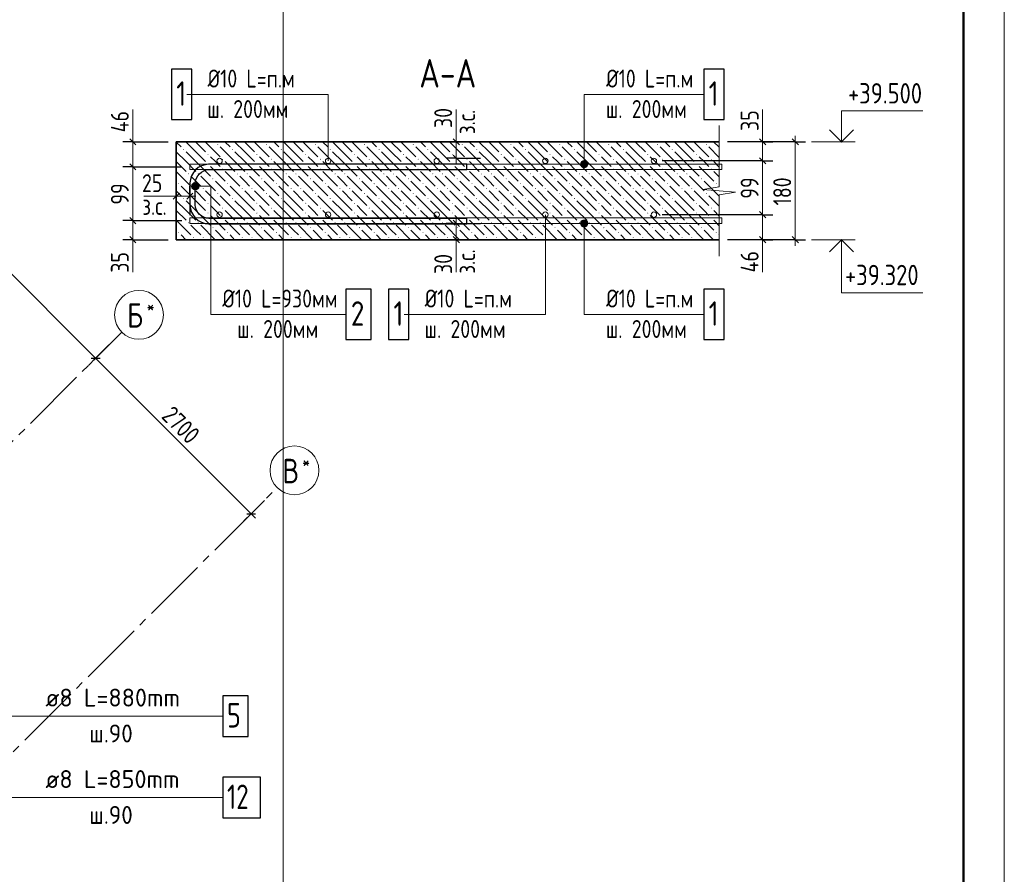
# Model space of a CAD drawing. Header units: millimetres. Extents: x 0 to 43617, y 0 to 59400.
# Tile 15 of 24: x 29911 to 42000, y 26274 to 36763. Entities that reach past the tile are written whole.
import ezdxf

# ---------------------------------------------------------------- set-up
doc = ezdxf.new("R2010")
doc.units = ezdxf.units.MM
doc.linetypes.add('______5', pattern=[1100, 800, -100, 100, -100])
for name, color, linetype, lineweight in [('Standard', 7, 'Continuous', 25), ('ЖБ Перекрытие верхний уровень', 7, 'Continuous', 35), ('Оси', 40, '______5', 18), ('Позиционная метка линия выноска', 7, 'Continuous', 13), ('Позиционная метка номер позиции', 7, 'Continuous', 13), ('Примечания', 7, 'Continuous', 25), ('Размерная выноска', 7, 'Continuous', 13)]:
    doc.layers.add(name, color=color, linetype=linetype, lineweight=lineweight)
doc.layers.add('Обрамление П-обр. равн.', color=7, linetype='Continuous', lineweight=25, true_color=0x5f1e0f)
doc.layers.add('Фоновоя арматура Х1', color=7, linetype='Continuous', lineweight=18, true_color=0x656565)
doc.styles.add('GOST 2.304-81', font='txt')
doc.styles.add('ISOCPEUR', font='txt')

msp = doc.modelspace()

# ---------------------------------------------------------------- hatches: boundary and pattern name
at = {"layer": 'ЖБ Перекрытие верхний уровень', "linetype": 'Continuous', "lineweight": 18, "transparency": 33554687}
for points in [[(32336, 35231), (32343, 35237), (32349, 35231), (32343, 35224)], [(32936, 35231), (32943, 35237), (32949, 35231), (32943, 35224)], [(33536, 35231), (33543, 35237), (33549, 35231), (33543, 35224)], [(34136, 35231), (34143, 35237), (34149, 35231), (34143, 35224)], [(34736, 35231), (34743, 35237), (34749, 35231), (34743, 35224)], [(35336, 35231), (35343, 35237), (35349, 35231), (35343, 35224)], [(35936, 35231), (35943, 35237), (35949, 35231), (35943, 35224)], [(36536, 35231), (36543, 35237), (36549, 35231), (36543, 35224)], [(37136, 35231), (37143, 35237), (37149, 35231), (37143, 35224)], [(37736, 35231), (37743, 35237), (37749, 35231), (37743, 35224)], [(38336, 35231), (38343, 35237), (38349, 35231), (38343, 35224)], [(31916, 35171), (31923, 35177), (31929, 35171), (31923, 35164)], [(32216, 35111), (32223, 35117), (32229, 35111), (32223, 35104)], [(32516, 35171), (32523, 35177), (32529, 35171), (32523, 35164)], [(32816, 35111), (32823, 35117), (32829, 35111), (32823, 35104)], [(33116, 35171), (33123, 35177), (33129, 35171), (33123, 35164)], [(33416, 35111), (33423, 35117), (33429, 35111), (33423, 35104)], [(33716, 35171), (33723, 35177), (33729, 35171), (33723, 35164)], [(34016, 35111), (34023, 35117), (34029, 35111), (34023, 35104)], [(34316, 35171), (34323, 35177), (34329, 35171), (34323, 35164)], [(34616, 35111), (34623, 35117), (34629, 35111), (34623, 35104)], [(34916, 35171), (34923, 35177), (34929, 35171), (34923, 35164)], [(35216, 35111), (35223, 35117), (35229, 35111), (35223, 35104)], [(35516, 35171), (35523, 35177), (35529, 35171), (35523, 35164)], [(35816, 35111), (35823, 35117), (35829, 35111), (35823, 35104)], [(36116, 35171), (36123, 35177), (36129, 35171), (36123, 35164)], [(36416, 35111), (36423, 35117), (36429, 35111), (36423, 35104)], [(36716, 35171), (36723, 35177), (36729, 35171), (36723, 35164)], [(37016, 35111), (37023, 35117), (37029, 35111), (37023, 35104)], [(37316, 35171), (37323, 35177), (37329, 35171), (37323, 35164)], [(37616, 35111), (37623, 35117), (37629, 35111), (37623, 35104)], [(37916, 35171), (37923, 35177), (37929, 35171), (37923, 35164)], [(38216, 35111), (38223, 35117), (38229, 35111), (38223, 35104)], [(32216, 34991), (32223, 34997), (32229, 34991), (32223, 34984)], [(32396, 35051), (32403, 35057), (32409, 35051), (32403, 35044)], [(32816, 34991), (32823, 34997), (32829, 34991), (32823, 34984)], [(32996, 35051), (33003, 35057), (33009, 35051), (33003, 35044)], [(33416, 34991), (33423, 34997), (33429, 34991), (33423, 34984)], [(33596, 35051), (33603, 35057), (33609, 35051), (33603, 35044)], [(34016, 34991), (34023, 34997), (34029, 34991), (34023, 34984)], [(34196, 35051), (34203, 35057), (34209, 35051), (34203, 35044)], [(34616, 34991), (34623, 34997), (34629, 34991), (34623, 34984)], [(34796, 35051), (34803, 35057), (34809, 35051), (34803, 35044)], [(35216, 34991), (35223, 34997), (35229, 34991), (35223, 34984)], [(35396, 35051), (35403, 35057), (35409, 35051), (35403, 35044)], [(35816, 34991), (35823, 34997), (35829, 34991), (35823, 34984)], [(35996, 35051), (36003, 35057), (36009, 35051), (36003, 35044)], [(36416, 34991), (36423, 34997), (36429, 34991), (36423, 34984)], [(36596, 35051), (36603, 35057), (36609, 35051), (36603, 35044)], [(37016, 34991), (37023, 34997), (37029, 34991), (37023, 34984)], [(37196, 35051), (37203, 35057), (37209, 35051), (37203, 35044)], [(37616, 34991), (37623, 34997), (37629, 34991), (37623, 34984)], [(37796, 35051), (37803, 35057), (37809, 35051), (37803, 35044)], [(38216, 34991), (38223, 34997), (38229, 34991), (38223, 34984)], [(38396, 35051), (38403, 35057), (38409, 35051), (38403, 35044)], [(31976, 34871), (31983, 34877), (31989, 34871), (31983, 34864)], [(32096, 34871), (32103, 34877), (32109, 34871), (32103, 34864)], [(32396, 34931), (32403, 34937), (32409, 34931), (32403, 34924)], [(32576, 34871), (32583, 34877), (32589, 34871), (32583, 34864)], [(32696, 34871), (32703, 34877), (32709, 34871), (32703, 34864)], [(32996, 34931), (33003, 34937), (33009, 34931), (33003, 34924)], [(33176, 34871), (33183, 34877), (33189, 34871), (33183, 34864)], [(33296, 34871), (33303, 34877), (33309, 34871), (33303, 34864)], [(33596, 34931), (33603, 34937), (33609, 34931), (33603, 34924)], [(33776, 34871), (33783, 34877), (33789, 34871), (33783, 34864)], [(33896, 34871), (33903, 34877), (33909, 34871), (33903, 34864)], [(34196, 34931), (34203, 34937), (34209, 34931), (34203, 34924)], [(34376, 34871), (34383, 34877), (34389, 34871), (34383, 34864)], [(34496, 34871), (34503, 34877), (34509, 34871), (34503, 34864)], [(34796, 34931), (34803, 34937), (34809, 34931), (34803, 34924)], [(34976, 34871), (34983, 34877), (34989, 34871), (34983, 34864)], [(35096, 34871), (35103, 34877), (35109, 34871), (35103, 34864)], [(35396, 34931), (35403, 34937), (35409, 34931), (35403, 34924)], [(35576, 34871), (35583, 34877), (35589, 34871), (35583, 34864)], [(35696, 34871), (35703, 34877), (35709, 34871), (35703, 34864)], [(35996, 34931), (36003, 34937), (36009, 34931), (36003, 34924)], [(36176, 34871), (36183, 34877), (36189, 34871), (36183, 34864)], [(36296, 34871), (36303, 34877), (36309, 34871), (36303, 34864)], [(36596, 34931), (36603, 34937), (36609, 34931), (36603, 34924)], [(36776, 34871), (36783, 34877), (36789, 34871), (36783, 34864)], [(36896, 34871), (36903, 34877), (36909, 34871), (36903, 34864)], [(37196, 34931), (37203, 34937), (37209, 34931), (37203, 34924)], [(37376, 34871), (37383, 34877), (37389, 34871), (37383, 34864)], [(37496, 34871), (37503, 34877), (37509, 34871), (37503, 34864)], [(37796, 34931), (37803, 34937), (37809, 34931), (37803, 34924)], [(37976, 34871), (37983, 34877), (37989, 34871), (37983, 34864)], [(38096, 34871), (38103, 34877), (38109, 34871), (38103, 34864)], [(38396, 34931), (38403, 34937), (38409, 34931), (38403, 34924)], [(31856, 34751), (31863, 34757), (31869, 34751), (31863, 34744)], [(32036, 34691), (32043, 34697), (32049, 34691), (32043, 34684)], [(32156, 34691), (32163, 34697), (32169, 34691), (32163, 34684)], [(32276, 34811), (32283, 34817), (32289, 34811), (32283, 34804)], [(32456, 34751), (32463, 34757), (32469, 34751), (32463, 34744)], [(32636, 34691), (32643, 34697), (32649, 34691), (32643, 34684)], [(32756, 34691), (32763, 34697), (32769, 34691), (32763, 34684)], [(32876, 34811), (32883, 34817), (32889, 34811), (32883, 34804)], [(33056, 34751), (33063, 34757), (33069, 34751), (33063, 34744)], [(33236, 34691), (33243, 34697), (33249, 34691), (33243, 34684)], [(33356, 34691), (33363, 34697), (33369, 34691), (33363, 34684)], [(33476, 34811), (33483, 34817), (33489, 34811), (33483, 34804)], [(33656, 34751), (33663, 34757), (33669, 34751), (33663, 34744)], [(33836, 34691), (33843, 34697), (33849, 34691), (33843, 34684)], [(33956, 34691), (33963, 34697), (33969, 34691), (33963, 34684)], [(34076, 34811), (34083, 34817), (34089, 34811), (34083, 34804)], [(34256, 34751), (34263, 34757), (34269, 34751), (34263, 34744)], [(34436, 34691), (34443, 34697), (34449, 34691), (34443, 34684)], [(34556, 34691), (34563, 34697), (34569, 34691), (34563, 34684)], [(34676, 34811), (34683, 34817), (34689, 34811), (34683, 34804)], [(34856, 34751), (34863, 34757), (34869, 34751), (34863, 34744)], [(35036, 34691), (35043, 34697), (35049, 34691), (35043, 34684)], [(35156, 34691), (35163, 34697), (35169, 34691), (35163, 34684)], [(35276, 34811), (35283, 34817), (35289, 34811), (35283, 34804)], [(35456, 34751), (35463, 34757), (35469, 34751), (35463, 34744)], [(35636, 34691), (35643, 34697), (35649, 34691), (35643, 34684)], [(35756, 34691), (35763, 34697), (35769, 34691), (35763, 34684)], [(35876, 34811), (35883, 34817), (35889, 34811), (35883, 34804)], [(36056, 34751), (36063, 34757), (36069, 34751), (36063, 34744)], [(36236, 34691), (36243, 34697), (36249, 34691), (36243, 34684)], [(36356, 34691), (36363, 34697), (36369, 34691), (36363, 34684)], [(36476, 34811), (36483, 34817), (36489, 34811), (36483, 34804)], [(36656, 34751), (36663, 34757), (36669, 34751), (36663, 34744)], [(36836, 34691), (36843, 34697), (36849, 34691), (36843, 34684)], [(36956, 34691), (36963, 34697), (36969, 34691), (36963, 34684)], [(37076, 34811), (37083, 34817), (37089, 34811), (37083, 34804)], [(37256, 34751), (37263, 34757), (37269, 34751), (37263, 34744)], [(37436, 34691), (37443, 34697), (37449, 34691), (37443, 34684)], [(37556, 34691), (37563, 34697), (37569, 34691), (37563, 34684)], [(37676, 34811), (37683, 34817), (37689, 34811), (37683, 34804)], [(37856, 34751), (37863, 34757), (37869, 34751), (37863, 34744)], [(38036, 34691), (38043, 34697), (38049, 34691), (38043, 34684)], [(38156, 34691), (38163, 34697), (38169, 34691), (38163, 34684)], [(38276, 34811), (38283, 34817), (38289, 34811), (38283, 34804)], [(38456, 34751), (38463, 34757), (38469, 34751), (38463, 34744)], [(31916, 34571), (31923, 34577), (31929, 34571), (31923, 34564)], [(32336, 34631), (32343, 34637), (32349, 34631), (32343, 34624)], [(32516, 34571), (32523, 34577), (32529, 34571), (32523, 34564)], [(32936, 34631), (32943, 34637), (32949, 34631), (32943, 34624)], [(33116, 34571), (33123, 34577), (33129, 34571), (33123, 34564)], [(33536, 34631), (33543, 34637), (33549, 34631), (33543, 34624)], [(33716, 34571), (33723, 34577), (33729, 34571), (33723, 34564)], [(34136, 34631), (34143, 34637), (34149, 34631), (34143, 34624)], [(34316, 34571), (34323, 34577), (34329, 34571), (34323, 34564)], [(34736, 34631), (34743, 34637), (34749, 34631), (34743, 34624)], [(34916, 34571), (34923, 34577), (34929, 34571), (34923, 34564)], [(35336, 34631), (35343, 34637), (35349, 34631), (35343, 34624)], [(35516, 34571), (35523, 34577), (35529, 34571), (35523, 34564)], [(35936, 34631), (35943, 34637), (35949, 34631), (35943, 34624)], [(36116, 34571), (36123, 34577), (36129, 34571), (36123, 34564)], [(36536, 34631), (36543, 34637), (36549, 34631), (36543, 34624)], [(36716, 34571), (36723, 34577), (36729, 34571), (36723, 34564)], [(37136, 34631), (37143, 34637), (37149, 34631), (37143, 34624)], [(37316, 34571), (37323, 34577), (37329, 34571), (37323, 34564)], [(37736, 34631), (37743, 34637), (37749, 34631), (37743, 34624)], [(37916, 34571), (37923, 34577), (37929, 34571), (37923, 34564)], [(38336, 34631), (38343, 34637), (38349, 34631), (38343, 34624)], [(32216, 34511), (32223, 34517), (32229, 34511), (32223, 34504)], [(32396, 34451), (32403, 34457), (32409, 34451), (32403, 34444)], [(32816, 34511), (32823, 34517), (32829, 34511), (32823, 34504)], [(32996, 34451), (33003, 34457), (33009, 34451), (33003, 34444)], [(33416, 34511), (33423, 34517), (33429, 34511), (33423, 34504)], [(33596, 34451), (33603, 34457), (33609, 34451), (33603, 34444)], [(34016, 34511), (34023, 34517), (34029, 34511), (34023, 34504)], [(34196, 34451), (34203, 34457), (34209, 34451), (34203, 34444)], [(34616, 34511), (34623, 34517), (34629, 34511), (34623, 34504)], [(34796, 34451), (34803, 34457), (34809, 34451), (34803, 34444)], [(35216, 34511), (35223, 34517), (35229, 34511), (35223, 34504)], [(35396, 34451), (35403, 34457), (35409, 34451), (35403, 34444)], [(35816, 34511), (35823, 34517), (35829, 34511), (35823, 34504)], [(35996, 34451), (36003, 34457), (36009, 34451), (36003, 34444)], [(36416, 34511), (36423, 34517), (36429, 34511), (36423, 34504)], [(36596, 34451), (36603, 34457), (36609, 34451), (36603, 34444)], [(37016, 34511), (37023, 34517), (37029, 34511), (37023, 34504)], [(37196, 34451), (37203, 34457), (37209, 34451), (37203, 34444)], [(37616, 34511), (37623, 34517), (37629, 34511), (37623, 34504)], [(37796, 34451), (37803, 34457), (37809, 34451), (37803, 34444)], [(38216, 34511), (38223, 34517), (38229, 34511), (38223, 34504)], [(38396, 34451), (38403, 34457), (38409, 34451), (38403, 34444)], [(32216, 34391), (32223, 34397), (32229, 34391), (32223, 34384)], [(32396, 34331), (32403, 34337), (32409, 34331), (32403, 34324)], [(32816, 34391), (32823, 34397), (32829, 34391), (32823, 34384)], [(32996, 34331), (33003, 34337), (33009, 34331), (33003, 34324)], [(33416, 34391), (33423, 34397), (33429, 34391), (33423, 34384)], [(33596, 34331), (33603, 34337), (33609, 34331), (33603, 34324)], [(34016, 34391), (34023, 34397), (34029, 34391), (34023, 34384)], [(34196, 34331), (34203, 34337), (34209, 34331), (34203, 34324)], [(34616, 34391), (34623, 34397), (34629, 34391), (34623, 34384)], [(34796, 34331), (34803, 34337), (34809, 34331), (34803, 34324)], [(35216, 34391), (35223, 34397), (35229, 34391), (35223, 34384)], [(35396, 34331), (35403, 34337), (35409, 34331), (35403, 34324)], [(35816, 34391), (35823, 34397), (35829, 34391), (35823, 34384)], [(35996, 34331), (36003, 34337), (36009, 34331), (36003, 34324)], [(36416, 34391), (36423, 34397), (36429, 34391), (36423, 34384)], [(36596, 34331), (36603, 34337), (36609, 34331), (36603, 34324)], [(37016, 34391), (37023, 34397), (37029, 34391), (37023, 34384)], [(37196, 34331), (37203, 34337), (37209, 34331), (37203, 34324)], [(37616, 34391), (37623, 34397), (37629, 34391), (37623, 34384)], [(37796, 34331), (37803, 34337), (37809, 34331), (37803, 34324)], [(38216, 34391), (38223, 34397), (38229, 34391), (38223, 34384)], [(38396, 34331), (38403, 34337), (38409, 34331), (38403, 34324)], [(31976, 34271), (31983, 34277), (31989, 34271), (31983, 34264)], [(32096, 34271), (32103, 34277), (32109, 34271), (32103, 34264)], [(32276, 34211), (32283, 34217), (32289, 34211), (32283, 34204)], [(32576, 34271), (32583, 34277), (32589, 34271), (32583, 34264)], [(32696, 34271), (32703, 34277), (32709, 34271), (32703, 34264)], [(32876, 34211), (32883, 34217), (32889, 34211), (32883, 34204)], [(33176, 34271), (33183, 34277), (33189, 34271), (33183, 34264)], [(33296, 34271), (33303, 34277), (33309, 34271), (33303, 34264)], [(33476, 34211), (33483, 34217), (33489, 34211), (33483, 34204)], [(33776, 34271), (33783, 34277), (33789, 34271), (33783, 34264)], [(33896, 34271), (33903, 34277), (33909, 34271), (33903, 34264)], [(34076, 34211), (34083, 34217), (34089, 34211), (34083, 34204)], [(34376, 34271), (34383, 34277), (34389, 34271), (34383, 34264)], [(34496, 34271), (34503, 34277), (34509, 34271), (34503, 34264)], [(34676, 34211), (34683, 34217), (34689, 34211), (34683, 34204)], [(34976, 34271), (34983, 34277), (34989, 34271), (34983, 34264)], [(35096, 34271), (35103, 34277), (35109, 34271), (35103, 34264)], [(35276, 34211), (35283, 34217), (35289, 34211), (35283, 34204)], [(35576, 34271), (35583, 34277), (35589, 34271), (35583, 34264)], [(35696, 34271), (35703, 34277), (35709, 34271), (35703, 34264)], [(35876, 34211), (35883, 34217), (35889, 34211), (35883, 34204)], [(36176, 34271), (36183, 34277), (36189, 34271), (36183, 34264)], [(36296, 34271), (36303, 34277), (36309, 34271), (36303, 34264)], [(36476, 34211), (36483, 34217), (36489, 34211), (36483, 34204)], [(36776, 34271), (36783, 34277), (36789, 34271), (36783, 34264)], [(36896, 34271), (36903, 34277), (36909, 34271), (36903, 34264)], [(37076, 34211), (37083, 34217), (37089, 34211), (37083, 34204)], [(37376, 34271), (37383, 34277), (37389, 34271), (37383, 34264)], [(37496, 34271), (37503, 34277), (37509, 34271), (37503, 34264)], [(37676, 34211), (37683, 34217), (37689, 34211), (37683, 34204)], [(37976, 34271), (37983, 34277), (37989, 34271), (37983, 34264)], [(38096, 34271), (38103, 34277), (38109, 34271), (38103, 34264)], [(38276, 34211), (38283, 34217), (38289, 34211), (38283, 34204)], [(31856, 34151), (31863, 34157), (31869, 34151), (31863, 34144)], [(32036, 34091), (32043, 34097), (32049, 34091), (32043, 34084)], [(32156, 34091), (32163, 34097), (32169, 34091), (32163, 34084)], [(32456, 34151), (32463, 34157), (32469, 34151), (32463, 34144)], [(32636, 34091), (32643, 34097), (32649, 34091), (32643, 34084)], [(32756, 34091), (32763, 34097), (32769, 34091), (32763, 34084)], [(33056, 34151), (33063, 34157), (33069, 34151), (33063, 34144)], [(33236, 34091), (33243, 34097), (33249, 34091), (33243, 34084)], [(33356, 34091), (33363, 34097), (33369, 34091), (33363, 34084)], [(33656, 34151), (33663, 34157), (33669, 34151), (33663, 34144)], [(33836, 34091), (33843, 34097), (33849, 34091), (33843, 34084)], [(33956, 34091), (33963, 34097), (33969, 34091), (33963, 34084)], [(34256, 34151), (34263, 34157), (34269, 34151), (34263, 34144)], [(34436, 34091), (34443, 34097), (34449, 34091), (34443, 34084)], [(34556, 34091), (34563, 34097), (34569, 34091), (34563, 34084)], [(34856, 34151), (34863, 34157), (34869, 34151), (34863, 34144)], [(35036, 34091), (35043, 34097), (35049, 34091), (35043, 34084)], [(35156, 34091), (35163, 34097), (35169, 34091), (35163, 34084)], [(35456, 34151), (35463, 34157), (35469, 34151), (35463, 34144)], [(35636, 34091), (35643, 34097), (35649, 34091), (35643, 34084)], [(35756, 34091), (35763, 34097), (35769, 34091), (35763, 34084)], [(36056, 34151), (36063, 34157), (36069, 34151), (36063, 34144)], [(36236, 34091), (36243, 34097), (36249, 34091), (36243, 34084)], [(36356, 34091), (36363, 34097), (36369, 34091), (36363, 34084)], [(36656, 34151), (36663, 34157), (36669, 34151), (36663, 34144)], [(36836, 34091), (36843, 34097), (36849, 34091), (36843, 34084)], [(36956, 34091), (36963, 34097), (36969, 34091), (36963, 34084)], [(37256, 34151), (37263, 34157), (37269, 34151), (37263, 34144)], [(37436, 34091), (37443, 34097), (37449, 34091), (37443, 34084)], [(37556, 34091), (37563, 34097), (37569, 34091), (37563, 34084)], [(37856, 34151), (37863, 34157), (37869, 34151), (37863, 34144)], [(38036, 34091), (38043, 34097), (38049, 34091), (38043, 34084)], [(38156, 34091), (38163, 34097), (38169, 34091), (38163, 34084)], [(38456, 34151), (38463, 34157), (38469, 34151), (38463, 34144)]]:
    msp.add_hatch(color=7, dxfattribs=at).paths.add_polyline_path(points, flags=16)
at = {"layer": 'Позиционная метка линия выноска', "linetype": 'Continuous', "lineweight": 13, "transparency": 33554687}
for points in [[(36880, 35013), (36803, 35013), (36797, 34990)], [(36880, 35013), (36797, 34990), (36887, 34990)], [(36887, 34990), (36797, 34990), (36803, 34968)], [(36864, 35029), (36819, 35029), (36803, 35013)], [(36864, 35029), (36803, 35013), (36880, 35013)], [(36887, 34990), (36803, 34968), (36880, 34968)], [(36880, 34968), (36803, 34968), (36819, 34951)], [(36819, 35029), (36864, 35029), (36842, 35035)], [(36880, 34968), (36819, 34951), (36864, 34951)], [(36864, 34951), (36819, 34951), (36842, 34945)], [(32028, 34696), (32028, 34741), (32022, 34719)], [(32044, 34680), (32044, 34757), (32028, 34741)], [(32044, 34680), (32028, 34741), (32028, 34696)], [(32067, 34674), (32067, 34764), (32044, 34757)], [(32067, 34674), (32044, 34757), (32044, 34680)], [(32089, 34680), (32089, 34757), (32067, 34764)], [(32089, 34680), (32067, 34764), (32067, 34674)], [(32105, 34696), (32105, 34741), (32089, 34757)], [(32105, 34696), (32089, 34757), (32089, 34680)], [(32105, 34741), (32105, 34696), (32112, 34719)], [(36797, 34263), (36887, 34263), (36880, 34286)], [(36797, 34263), (36880, 34286), (36803, 34286)], [(36803, 34241), (36887, 34263), (36797, 34263)], [(36803, 34286), (36880, 34286), (36864, 34302)], [(36803, 34286), (36864, 34302), (36819, 34302)], [(36803, 34241), (36880, 34241), (36887, 34263)], [(36819, 34225), (36880, 34241), (36803, 34241)], [(36819, 34302), (36864, 34302), (36842, 34308)], [(36819, 34225), (36864, 34225), (36880, 34241)], [(36864, 34225), (36819, 34225), (36842, 34218)]]:
    msp.add_hatch(color=7, dxfattribs=at).paths.add_polyline_path(points)

# ---------------------------------------------------------------- linework, layer by layer
at = {"layer": 'Standard', "color": 7, "linetype": 'Continuous', "lineweight": 13, "transparency": 33554687}
for p, q in [((27852, 35601), (30843, 32609)), ((31300, 35263), (31300, 35338)), ((35271, 35263), (35271, 35338)), ((39033, 35263), (39033, 35338)), ((39433, 35263), (39433, 35338)), ((31300, 35263), (31300, 34957)), ((35271, 35063), (35271, 35263)), ((39033, 35263), (39033, 35030)), ((39633, 35263), (40167, 35263)), ((35271, 35063), (35271, 34988)), ((31300, 34957), (31300, 34297)), ((39033, 35030), (39033, 34370)), ((31833, 34597), (31758, 34597)), ((32000, 34597), (31833, 34597)), ((32000, 34597), (32075, 34597)), ((35271, 34263), (35271, 34338)), ((39033, 34370), (39033, 34063)), ((31300, 34297), (31300, 34063)), ((35271, 34263), (35271, 34063)), ((31300, 34063), (31300, 33988)), ((35271, 34063), (35271, 33988)), ((39033, 34063), (39033, 33988)), ((39433, 34063), (39433, 33988)), ((39633, 34063), (40167, 34063)), ((30843, 32609), (32753, 30700)), ((32753, 30700), (32806, 30647))]:
    msp.add_line(p, q, dxfattribs=at)
at = {"layer": 'Standard', "color": 251, "linetype": 'Continuous', "lineweight": -3, "true_color": 0x656565, "transparency": 33554687}
for p, q in [((31300, 35263), (31175, 35263)), ((31300, 35263), (31425, 35263)), ((31300, 35263), (31733, 35263)), ((35271, 35263), (35146, 35263)), ((35271, 35263), (35396, 35263)), ((35271, 35263), (35571, 35263)), ((39433, 35263), (38600, 35263)), ((39033, 35263), (38908, 35263)), ((39033, 35263), (39158, 35263)), ((39433, 35263), (39308, 35263)), ((39433, 35263), (39558, 35263)), ((35271, 35063), (35146, 35063)), ((35271, 35063), (35396, 35063)), ((35271, 35063), (35570, 35063)), ((31300, 34957), (31175, 34957)), ((31300, 34957), (31425, 34957)), ((31300, 34957), (31900, 34957)), ((39033, 35030), (38908, 35030)), ((39033, 35030), (39158, 35030)), ((31833, 34597), (31833, 34722)), ((32000, 34597), (32000, 34722)), ((31833, 34597), (31833, 34472)), ((31833, 34597), (31833, 34297)), ((32000, 34597), (32000, 34472)), ((32000, 34597), (32000, 34363)), ((39033, 34370), (38908, 34370)), ((39033, 34370), (39158, 34370)), ((31300, 34297), (31175, 34297)), ((31300, 34297), (31425, 34297)), ((31300, 34297), (31900, 34297)), ((35271, 34263), (35146, 34263)), ((35271, 34263), (35396, 34263)), ((31300, 34063), (31175, 34063)), ((31300, 34063), (31425, 34063)), ((31300, 34063), (31733, 34063)), ((35271, 34063), (35146, 34063)), ((35271, 34063), (35396, 34063)), ((39433, 34063), (38600, 34063)), ((39033, 34063), (38908, 34063)), ((39033, 34063), (39158, 34063)), ((39433, 34063), (39308, 34063)), ((39433, 34063), (39558, 34063)), ((30843, 32609), (30932, 32698)), ((30843, 32609), (30755, 32521)), ((32753, 30700), (32916, 30863)), ((32753, 30700), (32841, 30789)), ((32753, 30700), (32664, 30612))]:
    msp.add_line(p, q, dxfattribs=at)
at = {"layer": 'Standard', "color": 7, "linetype": 'Continuous', "lineweight": 25, "transparency": 33554687}
for p, q in [((31263, 35301), (31338, 35226)), ((35309, 35226), (35234, 35301)), ((38996, 35301), (39071, 35226)), ((39471, 35226), (39396, 35301)), ((35309, 35026), (35234, 35101)), ((38996, 35068), (39071, 34993)), ((31263, 34994), (31338, 34919)), ((31871, 34634), (31796, 34559)), ((32038, 34634), (31963, 34559)), ((31263, 34334), (31338, 34259)), ((38996, 34408), (39071, 34333)), ((35234, 34301), (35309, 34226)), ((31263, 34101), (31338, 34026)), ((35234, 34101), (35309, 34026)), ((38996, 34101), (39071, 34026)), ((39471, 34026), (39396, 34101)), ((30790, 32609), (30897, 32609)), ((32700, 30700), (32806, 30700))]:
    msp.add_line(p, q, dxfattribs=at)
at = {"layer": 'Standard', "color": 7, "linetype": 'Continuous', "lineweight": 13, "transparency": 33554687}
msp.add_lwpolyline([(0, 0), (42000, 0), (42000, 59400), (0, 59400), (0, 0)], close=True, dxfattribs=at)
at = {"layer": 'Standard', "color": 7, "linetype": 'Continuous', "lineweight": 50, "transparency": 33554687}
msp.add_lwpolyline([(2000, 58900), (41500, 58900), (41500, 500), (2000, 500), (2000, 58900)], close=True, dxfattribs=at)
at = {"layer": 'Standard', "color": 254, "linetype": 'Continuous', "lineweight": 13, "true_color": 0xc4c4ff, "transparency": 33554687}
msp.add_lwpolyline([(7319, 10025), (33145, 10025), (33145, 57291), (7319, 57291), (7319, 10025)], dxfattribs=at)
at = {"layer": 'Standard', "color": 7, "linetype": 'Continuous', "lineweight": 13, "transparency": 33554687}
for points in [[(40000, 35263), (40000, 35643), (41000, 35643)], [(39433, 34063), (39433, 34748), (39433, 34748), (39433, 35263)], [(40000, 34063), (40000, 33413), (41000, 33413)]]:
    msp.add_lwpolyline(points, dxfattribs=at)
at = {"layer": 'Standard', "color": 7, "linetype": 'Continuous', "lineweight": 35, "transparency": 33554687}
for points in [[(39852, 35412), (40000, 35263), (40149, 35412)], [(39852, 33915), (40000, 34063), (40149, 33915)]]:
    msp.add_lwpolyline(points, dxfattribs=at)
at = {"layer": 'Standard', "color": 251, "linetype": 'Continuous', "lineweight": -3, "true_color": 0x656565, "transparency": 33554687}
for points in [[(39033, 35263), (39016, 35263), (39016, 35263), (39016, 35263), (39016, 35263), (38600, 35263)], [(39033, 35030), (39016, 35030), (39016, 35030), (39016, 35030), (39016, 35030), (37798, 35030)], [(39033, 34370), (39016, 34370), (39016, 34370), (37798, 34370)], [(35271, 34263), (35426, 34263), (35426, 34263), (35570, 34263)], [(35271, 34063), (35373, 34063), (35373, 34063), (35571, 34063)], [(39033, 34063), (39016, 34063), (39016, 34063), (38600, 34063)], [(30843, 32609), (30855, 32621), (30855, 32621), (31006, 32772)]]:
    msp.add_lwpolyline(points, dxfattribs=at)
at = {"layer": 'ЖБ Перекрытие верхний уровень', "color": 7, "linetype": 'Continuous', "lineweight": 35, "transparency": 33554687}
for p, q in [((31833, 35263), (31833, 34063)), ((38500, 35263), (31833, 35263)), ((31833, 34063), (38500, 34063))]:
    msp.add_line(p, q, dxfattribs=at)
at = {"layer": 'ЖБ Перекрытие верхний уровень', "color": 9, "linetype": 'Continuous', "lineweight": 18, "true_color": 0xc7c7c7, "transparency": 33554687}
for p, q in [((31833, 35261), (31893, 35201)), ((32073, 35141), (31950, 35263)), ((32073, 35261), (32193, 35141)), ((32193, 35261), (32373, 35081)), ((32310, 35263), (32313, 35261)), ((32553, 35021), (32373, 35201)), ((32430, 35263), (32493, 35201)), ((32673, 35141), (32550, 35263)), ((32673, 35261), (32793, 35141)), ((32793, 35261), (32973, 35081)), ((32910, 35263), (32913, 35261)), ((33153, 35021), (32973, 35201)), ((33030, 35263), (33093, 35201)), ((33273, 35141), (33150, 35263)), ((33273, 35261), (33393, 35141)), ((33393, 35261), (33573, 35081)), ((33510, 35263), (33513, 35261)), ((33753, 35021), (33573, 35201)), ((33630, 35263), (33693, 35201)), ((33873, 35141), (33750, 35263)), ((33873, 35261), (33993, 35141)), ((33993, 35261), (34173, 35081)), ((34110, 35263), (34113, 35261)), ((34353, 35021), (34173, 35201)), ((34230, 35263), (34293, 35201)), ((34473, 35141), (34350, 35263)), ((34473, 35261), (34593, 35141)), ((34593, 35261), (34773, 35081)), ((34710, 35263), (34713, 35261)), ((34953, 35021), (34773, 35201)), ((34830, 35263), (34893, 35201)), ((35073, 35141), (34950, 35263)), ((35073, 35261), (35193, 35141)), ((35193, 35261), (35373, 35081)), ((35310, 35263), (35313, 35261)), ((35553, 35021), (35373, 35201)), ((35430, 35263), (35493, 35201)), ((35673, 35141), (35550, 35263)), ((35673, 35261), (35793, 35141)), ((35793, 35261), (35973, 35081)), ((35910, 35263), (35913, 35261)), ((36153, 35021), (35973, 35201)), ((36030, 35263), (36093, 35201)), ((36273, 35141), (36150, 35263)), ((36273, 35261), (36393, 35141)), ((36393, 35261), (36573, 35081)), ((36510, 35263), (36513, 35261)), ((36753, 35021), (36573, 35201)), ((36630, 35263), (36693, 35201)), ((36873, 35141), (36750, 35263)), ((36873, 35261), (36993, 35141)), ((36993, 35261), (37173, 35081)), ((37110, 35263), (37113, 35261)), ((37353, 35021), (37173, 35201)), ((37230, 35263), (37293, 35201)), ((37473, 35141), (37350, 35263)), ((37473, 35261), (37593, 35141)), ((37593, 35261), (37773, 35081)), ((37710, 35263), (37713, 35261)), ((37953, 35021), (37773, 35201)), ((37830, 35263), (37893, 35201)), ((38073, 35141), (37950, 35263)), ((38073, 35261), (38193, 35141)), ((38193, 35261), (38373, 35081)), ((38310, 35263), (38313, 35261)), ((38500, 35074), (38373, 35201)), ((38430, 35263), (38493, 35201)), ((31953, 35021), (31833, 35141)), ((31953, 35141), (32073, 35021)), ((32073, 35141), (32193, 35021)), ((32313, 35021), (32253, 35081)), ((32553, 35141), (32673, 35021)), ((32673, 35141), (32793, 35021)), ((32913, 35021), (32853, 35081)), ((33153, 35141), (33273, 35021)), ((33273, 35141), (33393, 35021)), ((33513, 35021), (33453, 35081)), ((33753, 35141), (33873, 35021)), ((33873, 35141), (33993, 35021)), ((34113, 35021), (34053, 35081)), ((34353, 35141), (34473, 35021)), ((34473, 35141), (34593, 35021)), ((34713, 35021), (34653, 35081)), ((34953, 35141), (35073, 35021)), ((35073, 35141), (35193, 35021)), ((35313, 35021), (35253, 35081)), ((35553, 35141), (35673, 35021)), ((35673, 35141), (35793, 35021)), ((35913, 35021), (35853, 35081)), ((36153, 35141), (36273, 35021)), ((36273, 35141), (36393, 35021)), ((36513, 35021), (36453, 35081)), ((36753, 35141), (36873, 35021)), ((36873, 35141), (36993, 35021)), ((37113, 35021), (37053, 35081)), ((37353, 35141), (37473, 35021)), ((37473, 35141), (37593, 35021)), ((37713, 35021), (37653, 35081)), ((37953, 35141), (38073, 35021)), ((38073, 35141), (38193, 35021)), ((38313, 35021), (38253, 35081)), ((31833, 35021), (31953, 34901)), ((31953, 35021), (32073, 34901)), ((32073, 35021), (32253, 34841)), ((32253, 34961), (32433, 34781)), ((32373, 34961), (32313, 35021)), ((32433, 35021), (32553, 34901)), ((32553, 35021), (32673, 34901)), ((32673, 35021), (32853, 34841)), ((32853, 34961), (33033, 34781)), ((32973, 34961), (32913, 35021)), ((33033, 35021), (33153, 34901)), ((33153, 35021), (33273, 34901)), ((33273, 35021), (33453, 34841)), ((33453, 34961), (33633, 34781)), ((33573, 34961), (33513, 35021)), ((33633, 35021), (33753, 34901)), ((33753, 35021), (33873, 34901)), ((33873, 35021), (34053, 34841)), ((34053, 34961), (34233, 34781)), ((34173, 34961), (34113, 35021)), ((34233, 35021), (34353, 34901)), ((34353, 35021), (34473, 34901)), ((34473, 35021), (34653, 34841)), ((34653, 34961), (34833, 34781)), ((34773, 34961), (34713, 35021)), ((34833, 35021), (34953, 34901)), ((34953, 35021), (35073, 34901)), ((35073, 35021), (35253, 34841)), ((35253, 34961), (35433, 34781)), ((35373, 34961), (35313, 35021)), ((35433, 35021), (35553, 34901)), ((35553, 35021), (35673, 34901)), ((35673, 35021), (35853, 34841)), ((35853, 34961), (36033, 34781)), ((35973, 34961), (35913, 35021)), ((36033, 35021), (36153, 34901)), ((36153, 35021), (36273, 34901)), ((36273, 35021), (36453, 34841)), ((36453, 34961), (36633, 34781)), ((36573, 34961), (36513, 35021)), ((36633, 35021), (36753, 34901)), ((36753, 35021), (36873, 34901)), ((36873, 35021), (37053, 34841)), ((37053, 34961), (37233, 34781)), ((37173, 34961), (37113, 35021)), ((37233, 35021), (37353, 34901)), ((37353, 35021), (37473, 34901)), ((37473, 35021), (37653, 34841)), ((37653, 34961), (37833, 34781)), ((37773, 34961), (37713, 35021)), ((37833, 35021), (37953, 34901)), ((37953, 35021), (38073, 34901)), ((38073, 35021), (38253, 34841)), ((38253, 34961), (38433, 34781)), ((38373, 34961), (38313, 35021)), ((38433, 35021), (38500, 34954)), ((31833, 34901), (32013, 34721)), ((32073, 34781), (32013, 34841)), ((32133, 34841), (32313, 34661)), ((32433, 34901), (32613, 34721)), ((32673, 34781), (32613, 34841)), ((32733, 34841), (32913, 34661)), ((33033, 34901), (33213, 34721)), ((33273, 34781), (33213, 34841)), ((33333, 34841), (33513, 34661)), ((33633, 34901), (33813, 34721)), ((33873, 34781), (33813, 34841)), ((33933, 34841), (34113, 34661)), ((34233, 34901), (34413, 34721)), ((34473, 34781), (34413, 34841)), ((34533, 34841), (34713, 34661)), ((34833, 34901), (35013, 34721)), ((35073, 34781), (35013, 34841)), ((35133, 34841), (35313, 34661)), ((35433, 34901), (35613, 34721)), ((35673, 34781), (35613, 34841)), ((35733, 34841), (35913, 34661)), ((36033, 34901), (36213, 34721)), ((36273, 34781), (36213, 34841)), ((36333, 34841), (36513, 34661)), ((36633, 34901), (36813, 34721)), ((36873, 34781), (36813, 34841)), ((36933, 34841), (37113, 34661)), ((37233, 34901), (37413, 34721)), ((37473, 34781), (37413, 34841)), ((37533, 34841), (37713, 34661)), ((37833, 34901), (38013, 34721)), ((38073, 34781), (38013, 34841)), ((38133, 34841), (38313, 34661)), ((38433, 34901), (38500, 34834)), ((32073, 34541), (31893, 34721)), ((32133, 34721), (32073, 34781)), ((32313, 34781), (32493, 34601)), ((32673, 34541), (32493, 34721)), ((32733, 34721), (32673, 34781)), ((32913, 34781), (33093, 34601)), ((33273, 34541), (33093, 34721)), ((33333, 34721), (33273, 34781)), ((33513, 34781), (33693, 34601)), ((33873, 34541), (33693, 34721)), ((33933, 34721), (33873, 34781)), ((34113, 34781), (34293, 34601)), ((34473, 34541), (34293, 34721)), ((34533, 34721), (34473, 34781)), ((34713, 34781), (34893, 34601)), ((35073, 34541), (34893, 34721)), ((35133, 34721), (35073, 34781)), ((35313, 34781), (35493, 34601)), ((35673, 34541), (35493, 34721)), ((35733, 34721), (35673, 34781)), ((35913, 34781), (36093, 34601)), ((36273, 34541), (36093, 34721)), ((36333, 34721), (36273, 34781)), ((36513, 34781), (36693, 34601)), ((36873, 34541), (36693, 34721)), ((36933, 34721), (36873, 34781)), ((37113, 34781), (37293, 34601)), ((37473, 34541), (37293, 34721)), ((37533, 34721), (37473, 34781)), ((37713, 34781), (37893, 34601)), ((38073, 34541), (37893, 34721)), ((38133, 34721), (38073, 34781)), ((38313, 34781), (38493, 34601)), ((38500, 34714), (38493, 34721)), ((31833, 34661), (31893, 34601)), ((32073, 34661), (32193, 34541)), ((32193, 34661), (32373, 34481)), ((32553, 34421), (32373, 34601)), ((32673, 34661), (32793, 34541)), ((32793, 34661), (32973, 34481)), ((33153, 34421), (32973, 34601)), ((33273, 34661), (33393, 34541)), ((33393, 34661), (33573, 34481)), ((33753, 34421), (33573, 34601)), ((33873, 34661), (33993, 34541)), ((33993, 34661), (34173, 34481)), ((34353, 34421), (34173, 34601)), ((34473, 34661), (34593, 34541)), ((34593, 34661), (34773, 34481)), ((34953, 34421), (34773, 34601)), ((35073, 34661), (35193, 34541)), ((35193, 34661), (35373, 34481)), ((35553, 34421), (35373, 34601)), ((35673, 34661), (35793, 34541)), ((35793, 34661), (35973, 34481)), ((36153, 34421), (35973, 34601)), ((36273, 34661), (36393, 34541)), ((36393, 34661), (36573, 34481)), ((36753, 34421), (36573, 34601)), ((36873, 34661), (36993, 34541)), ((36993, 34661), (37173, 34481)), ((37353, 34421), (37173, 34601)), ((37473, 34661), (37593, 34541)), ((37593, 34661), (37773, 34481)), ((37953, 34421), (37773, 34601)), ((38073, 34661), (38193, 34541)), ((38193, 34661), (38373, 34481)), ((38500, 34474), (38373, 34601)), ((31953, 34421), (31833, 34541)), ((31953, 34541), (32073, 34421)), ((32073, 34541), (32193, 34421)), ((32313, 34421), (32253, 34481)), ((32553, 34541), (32673, 34421)), ((32673, 34541), (32793, 34421)), ((32913, 34421), (32853, 34481)), ((33153, 34541), (33273, 34421)), ((33273, 34541), (33393, 34421)), ((33513, 34421), (33453, 34481)), ((33753, 34541), (33873, 34421)), ((33873, 34541), (33993, 34421)), ((34113, 34421), (34053, 34481)), ((34353, 34541), (34473, 34421)), ((34473, 34541), (34593, 34421)), ((34713, 34421), (34653, 34481)), ((34953, 34541), (35073, 34421)), ((35073, 34541), (35193, 34421)), ((35313, 34421), (35253, 34481)), ((35553, 34541), (35673, 34421)), ((35673, 34541), (35793, 34421)), ((35913, 34421), (35853, 34481)), ((36153, 34541), (36273, 34421)), ((36273, 34541), (36393, 34421)), ((36513, 34421), (36453, 34481)), ((36753, 34541), (36873, 34421)), ((36873, 34541), (36993, 34421)), ((37113, 34421), (37053, 34481)), ((37353, 34541), (37473, 34421)), ((37473, 34541), (37593, 34421)), ((37713, 34421), (37653, 34481)), ((37953, 34541), (38073, 34421)), ((38073, 34541), (38193, 34421)), ((38313, 34421), (38253, 34481)), ((31833, 34421), (31953, 34301)), ((31953, 34421), (32073, 34301)), ((32073, 34421), (32253, 34241)), ((32253, 34361), (32433, 34181)), ((32373, 34361), (32313, 34421)), ((32433, 34421), (32553, 34301)), ((32553, 34421), (32673, 34301)), ((32673, 34421), (32853, 34241)), ((32853, 34361), (33033, 34181)), ((32973, 34361), (32913, 34421)), ((33033, 34421), (33153, 34301)), ((33153, 34421), (33273, 34301)), ((33273, 34421), (33453, 34241)), ((33453, 34361), (33633, 34181)), ((33573, 34361), (33513, 34421)), ((33633, 34421), (33753, 34301)), ((33753, 34421), (33873, 34301)), ((33873, 34421), (34053, 34241)), ((34053, 34361), (34233, 34181)), ((34173, 34361), (34113, 34421)), ((34233, 34421), (34353, 34301)), ((34353, 34421), (34473, 34301)), ((34473, 34421), (34653, 34241)), ((34653, 34361), (34833, 34181)), ((34773, 34361), (34713, 34421)), ((34833, 34421), (34953, 34301)), ((34953, 34421), (35073, 34301)), ((35073, 34421), (35253, 34241)), ((35253, 34361), (35433, 34181)), ((35373, 34361), (35313, 34421)), ((35433, 34421), (35553, 34301)), ((35553, 34421), (35673, 34301)), ((35673, 34421), (35853, 34241)), ((35853, 34361), (36033, 34181)), ((35973, 34361), (35913, 34421)), ((36033, 34421), (36153, 34301)), ((36153, 34421), (36273, 34301)), ((36273, 34421), (36453, 34241)), ((36453, 34361), (36633, 34181)), ((36573, 34361), (36513, 34421)), ((36633, 34421), (36753, 34301)), ((36753, 34421), (36873, 34301)), ((36873, 34421), (37053, 34241)), ((37053, 34361), (37233, 34181)), ((37173, 34361), (37113, 34421)), ((37233, 34421), (37353, 34301)), ((37353, 34421), (37473, 34301)), ((37473, 34421), (37653, 34241)), ((37653, 34361), (37833, 34181)), ((37773, 34361), (37713, 34421)), ((37833, 34421), (37953, 34301)), ((37953, 34421), (38073, 34301)), ((38073, 34421), (38253, 34241)), ((38253, 34361), (38433, 34181)), ((38373, 34361), (38313, 34421)), ((38433, 34421), (38500, 34354)), ((31833, 34301), (32013, 34121)), ((32073, 34181), (32013, 34241)), ((32133, 34241), (32310, 34063)), ((32433, 34301), (32613, 34121)), ((32673, 34181), (32613, 34241)), ((32733, 34241), (32910, 34063)), ((33033, 34301), (33213, 34121)), ((33273, 34181), (33213, 34241)), ((33333, 34241), (33510, 34063)), ((33633, 34301), (33813, 34121)), ((33873, 34181), (33813, 34241)), ((33933, 34241), (34110, 34063)), ((34233, 34301), (34413, 34121)), ((34473, 34181), (34413, 34241)), ((34533, 34241), (34710, 34063)), ((34833, 34301), (35013, 34121)), ((35073, 34181), (35013, 34241)), ((35133, 34241), (35310, 34063)), ((35433, 34301), (35613, 34121)), ((35673, 34181), (35613, 34241)), ((35733, 34241), (35910, 34063)), ((36033, 34301), (36213, 34121)), ((36273, 34181), (36213, 34241)), ((36333, 34241), (36510, 34063)), ((36633, 34301), (36813, 34121)), ((36873, 34181), (36813, 34241)), ((36933, 34241), (37110, 34063)), ((37233, 34301), (37413, 34121)), ((37473, 34181), (37413, 34241)), ((37533, 34241), (37710, 34063)), ((37833, 34301), (38013, 34121)), ((38073, 34181), (38013, 34241)), ((38133, 34241), (38310, 34063)), ((38433, 34301), (38500, 34234)), ((31950, 34063), (31893, 34121)), ((32133, 34121), (32073, 34181)), ((32313, 34181), (32430, 34063)), ((32550, 34063), (32493, 34121)), ((32733, 34121), (32673, 34181)), ((32913, 34181), (33030, 34063)), ((33150, 34063), (33093, 34121)), ((33333, 34121), (33273, 34181)), ((33513, 34181), (33630, 34063)), ((33750, 34063), (33693, 34121)), ((33933, 34121), (33873, 34181)), ((34113, 34181), (34230, 34063)), ((34350, 34063), (34293, 34121)), ((34533, 34121), (34473, 34181)), ((34713, 34181), (34830, 34063)), ((34950, 34063), (34893, 34121)), ((35133, 34121), (35073, 34181)), ((35313, 34181), (35430, 34063)), ((35550, 34063), (35493, 34121)), ((35733, 34121), (35673, 34181)), ((35913, 34181), (36030, 34063)), ((36150, 34063), (36093, 34121)), ((36333, 34121), (36273, 34181)), ((36513, 34181), (36630, 34063)), ((36750, 34063), (36693, 34121)), ((36933, 34121), (36873, 34181)), ((37113, 34181), (37230, 34063)), ((37350, 34063), (37293, 34121)), ((37533, 34121), (37473, 34181)), ((37713, 34181), (37830, 34063)), ((37950, 34063), (37893, 34121)), ((38133, 34121), (38073, 34181)), ((38313, 34181), (38430, 34063)), ((38500, 34114), (38493, 34121))]:
    msp.add_line(p, q, dxfattribs=at)
at = {"layer": 'Обрамление П-обр. равн.', "color": 7, "linetype": 'Continuous', "lineweight": 13, "transparency": 33554687}
for p, q in [((30206, 28216), (32028, 28216)), ((30206, 27216), (32028, 27216))]:
    msp.add_line(p, q, dxfattribs=at)
at = {"layer": 'Обрамление П-обр. равн.', "color": 38, "linetype": 'Continuous', "lineweight": 25, "true_color": 0x5f1e0f, "transparency": 33554687}
msp.add_lwpolyline([(35400, 34990), (32229, 34990), (32187, 34984), (32143, 34970), (32103, 34948), (32070, 34920), (32043, 34887), (32020, 34847), (32006, 34803), (32000, 34761), (32000, 34485), (32006, 34444), (32020, 34400), (32043, 34360), (32070, 34327), (32103, 34299), (32143, 34277), (32187, 34263), (32229, 34257), (35400, 34257), (35400, 34323), (32233, 34323), (32202, 34328), (32170, 34338), (32141, 34355), (32118, 34374), (32098, 34398), (32082, 34427), (32071, 34459), (32067, 34490), (32067, 34757), (32071, 34788), (32082, 34820), (32098, 34849), (32118, 34873), (32141, 34892), (32170, 34909), (32202, 34919), (32233, 34923), (35400, 34923), (35400, 34990)], dxfattribs=at)
msp.add_lwpolyline([(35400, 34990), (32229, 34990), (32187, 34984), (32143, 34970), (32103, 34948), (32070, 34920), (32043, 34887), (32020, 34847), (32006, 34803), (32000, 34761), (32000, 34485), (32006, 34444), (32020, 34400), (32043, 34360), (32070, 34327), (32103, 34299), (32143, 34277), (32187, 34263), (32229, 34257), (35400, 34257), (35400, 34323), (32233, 34323), (32202, 34328), (32170, 34338), (32141, 34355), (32118, 34374), (32098, 34398), (32082, 34427), (32071, 34459), (32067, 34490), (32067, 34757), (32071, 34788), (32082, 34820), (32098, 34849), (32118, 34873), (32141, 34892), (32170, 34909), (32202, 34919), (32233, 34923), (35400, 34923), (35400, 34990)], dxfattribs=at)
msp.add_lwpolyline([(35400, 34990), (32229, 34990), (32187, 34984), (32143, 34970), (32103, 34948), (32070, 34920), (32043, 34887), (32020, 34847), (32006, 34803), (32000, 34761), (32000, 34485), (32006, 34444), (32020, 34400), (32043, 34360), (32070, 34327), (32103, 34299), (32143, 34277), (32187, 34263), (32229, 34257), (35400, 34257), (35400, 34323), (32233, 34323), (32202, 34328), (32170, 34338), (32141, 34355), (32118, 34374), (32098, 34398), (32082, 34427), (32071, 34459), (32067, 34490), (32067, 34757), (32071, 34788), (32082, 34820), (32098, 34849), (32118, 34873), (32141, 34892), (32170, 34909), (32202, 34919), (32233, 34923), (35400, 34923), (35400, 34990)], dxfattribs=at)
at = {"layer": 'Обрамление П-обр. равн.', "color": 7, "linetype": 'Continuous', "lineweight": 25, "transparency": 33554687}
for points in [[(32406, 27966), (32716, 27966), (32716, 28466), (32406, 28466), (32406, 27966)], [(32406, 26966), (32866, 26966), (32866, 27466), (32406, 27466), (32406, 26966)]]:
    msp.add_lwpolyline(points, dxfattribs=at)
at = {"layer": 'Оси', "color": 8, "linetype": '______5', "lineweight": -3, "transparency": 33554687}
for p, q in [((12153, 13919), (31163, 32929)), ((14416, 12363), (33072, 31020))]:
    msp.add_line(p, q, dxfattribs=at)
at = {"layer": 'Оси', "color": 7, "linetype": 'Continuous', "lineweight": 13, "transparency": 33554687}
for centre in [(31375, 33141), (33284, 31232)]:
    msp.add_circle(centre, 300, dxfattribs=at)
at = {"layer": 'Позиционная метка линия выноска', "color": 7, "linetype": 'Continuous', "lineweight": 13, "transparency": 33554687}
for p, q in [((36797, 34990), (36797, 34990)), ((36842, 35035), (36842, 35035)), ((36842, 34945), (36842, 34945)), ((36887, 34990), (36887, 34990)), ((32022, 34719), (32022, 34719)), ((32067, 34764), (32067, 34764)), ((32112, 34719), (32112, 34719)), ((32067, 34674), (32067, 34674)), ((36797, 34263), (36797, 34263)), ((36842, 34308), (36842, 34308)), ((36842, 34218), (36842, 34218)), ((36887, 34263), (36887, 34263))]:
    msp.add_line(p, q, dxfattribs=at)
for points in [[(33698, 35030), (33698, 35847), (31963, 35847)], [(38317, 35847), (36842, 35847), (36842, 34990)], [(33924, 33147), (32257, 33147), (32257, 34719), (32067, 34719)], [(36365, 34370), (36365, 33147), (34630, 33147)], [(38317, 33147), (36842, 33147), (36842, 34263)]]:
    msp.add_lwpolyline(points, dxfattribs=at)
for centre in [(36842, 34990), (32067, 34719), (36842, 34263)]:
    msp.add_circle(centre, 45, dxfattribs=at)
at = {"layer": 'Позиционная метка номер позиции', "color": 7, "linetype": 'Continuous', "lineweight": 25, "transparency": 33554687}
for points in [[(31773, 35537), (32023, 35537), (32023, 36157), (31773, 36157), (31773, 35537)], [(38310, 35537), (38560, 35537), (38560, 36157), (38310, 36157), (38310, 35537)], [(33917, 32837), (34227, 32837), (34227, 33457), (33917, 33457), (33917, 32837)], [(34440, 32837), (34690, 32837), (34690, 33457), (34440, 33457), (34440, 32837)], [(38310, 32837), (38560, 32837), (38560, 33457), (38310, 33457), (38310, 32837)]]:
    msp.add_lwpolyline(points, dxfattribs=at)
at = {"layer": 'Позиционная метка номер позиции', "color": 7, "linetype": 'Continuous', "lineweight": 13, "transparency": 33554687}
for points in [[(28596, 26347), (28596, 28216), (32406, 28216)], [(28852, 26397), (28852, 27216), (32406, 27216)]]:
    msp.add_lwpolyline(points, dxfattribs=at)
at = {"layer": 'Примечания', "color": 7, "linetype": 'Continuous', "lineweight": 13, "transparency": 33554687}
for p, q in [((38500, 35463), (38500, 34711)), ((38500, 34711), (38300, 34679)), ((38300, 34679), (38700, 34647)), ((38700, 34647), (38500, 34615)), ((38500, 34615), (38500, 33863)), ((38500, 33863), (38500, 33863))]:
    msp.add_line(p, q, dxfattribs=at)
at = {"layer": 'Размерная выноска', "color": 7, "linetype": 'Continuous', "lineweight": 13, "transparency": 33554687}
for p, q in [((31300, 35263), (31300, 35663)), ((35271, 35263), (35271, 35663)), ((39033, 35263), (39033, 35663)), ((31833, 34597), (31433, 34597)), ((31300, 34063), (31300, 33663)), ((35271, 34063), (35271, 33663)), ((39033, 34063), (39033, 33663))]:
    msp.add_line(p, q, dxfattribs=at)
at = {"layer": 'Фоновоя арматура Х1', "color": 251, "linetype": 'Continuous', "lineweight": 18, "true_color": 0x656565, "transparency": 33554687}
for points in [[(32000, 34923), (38533, 34923), (38533, 34990), (32000, 34990), (32000, 34923)], [(32000, 34923), (38533, 34923), (38533, 34990), (32000, 34990), (32000, 34923)], [(32000, 34263), (38533, 34263), (38533, 34330), (32000, 34330), (32000, 34263)], [(32000, 34263), (38533, 34263), (38533, 34330), (32000, 34330), (32000, 34263)], [(32000, 34263), (38533, 34263), (38533, 34330), (32000, 34330), (32000, 34263)]]:
    msp.add_lwpolyline(points, dxfattribs=at)
for centre in [(32365, 35030), (33698, 35030), (35032, 35030), (36365, 35030), (37698, 35030), (32365, 34370), (33698, 34370), (35032, 34370), (36365, 34370), (37698, 34370)]:
    msp.add_circle(centre, 33.3, dxfattribs=at)

# ---------------------------------------------------------------- texts
at = {"layer": 'Standard', "color": 7, "linetype": 'Continuous', "lineweight": 35, "transparency": 33554687, "insert": (34817, 35930), "char_height": 350, "width": 871.09, "attachment_point": 7, "style": 'GOST 2.304-81'}
msp.add_mtext('А-А', dxfattribs=at)
at = {"layer": 'Standard', "color": 7, "linetype": 'Continuous', "lineweight": 25, "transparency": 33554687, "attachment_point": 7, "style": 'GOST 2.304-81'}
for s, insert, char_height, width in [('+39.500', (40081, 35735), 250, 1066.33), ('25', (31412, 34647), 220, 375.73), ('з.с.', (31417, 34367), 220, 446.07), ('+39.320', (40044, 33505), 250, 1066.32)]:
    msp.add_mtext(s, dxfattribs=dict(at, insert=insert, char_height=char_height, width=width))
at = {"layer": 'Standard', "color": 7, "linetype": 'Continuous', "lineweight": 25, "transparency": 33554687, "char_height": 220, "attachment_point": 7, "style": 'GOST 2.304-81'}
for s, insert, width, rotation in [('з.с.', (35502, 35360), 446.07, 90), ('46', (31250, 35381), 391.31, 90), ('30', (35221, 35434), 375.73, 90), ('35', (38983, 35398), 360.16, 90), ('180', (39383, 34484), 485.09, 90), ('99', (38983, 34567), 391.31, 90), ('99', (31250, 34494), 391.31, 90), ('з.с.', (35502, 33647), 446.07, 90), ('35', (31250, 33658), 360.16, 90), ('46', (38983, 33662), 391.32, 90), ('30', (35221, 33642), 375.75, 90), ('2700', (31640, 31884), 672.63, 315)]:
    msp.add_mtext(s, dxfattribs=dict(at, insert=insert, width=width, rotation=rotation))
at = {"layer": 'Обрамление П-обр. равн.', "color": 7, "linetype": 'Continuous', "lineweight": 13, "transparency": 33554687, "attachment_point": 7, "style": 'ISOCPEUR'}
for s, insert, char_height, width in [('\\W0.98;ø8 L=880mm ', (30226, 28333), 220, 1888.53), ('\\W0.78;5', (32456, 28076), 300, 326.42), ('\\W0.94;ш.90 ', (30765, 27893), 220, 807.15), ('\\W0.98;ø8 L=850mm ', (30226, 27333), 220, 1888.53), ('\\W0.75;12', (32456, 27076), 300, 472.28), ('\\W0.94;ш.90 ', (30765, 26893), 220, 807.15)]:
    msp.add_mtext(s, dxfattribs=dict(at, insert=insert, char_height=char_height, width=width))
at = {"layer": 'Оси', "color": 7, "linetype": 'Continuous', "lineweight": 25, "transparency": 33554687, "attachment_point": 7, "style": 'ISOCPEUR'}
for s, insert, char_height, width in [('\\W0.80;Б', (31229, 32984), 300, 359.83), ('\\W0.80;*', (31469, 33159), 180, 215.89), ('\\W0.80;*', (33378, 31249), 180, 215.91), ('\\W0.80;В', (33138, 31074), 300, 359.83)]:
    msp.add_mtext(s, dxfattribs=dict(at, insert=insert, char_height=char_height, width=width))
at = {"layer": 'Позиционная метка номер позиции', "color": 7, "linetype": 'Continuous', "lineweight": 25, "transparency": 33554687, "attachment_point": 7, "style": 'GOST 2.304-81'}
for s, insert, char_height, width in [('Ø10\\~L=п.м', (32218, 35931), 220, 1112.95), ('Ø10\\~L=п.м', (37111, 35931), 220, 1112.95), ('1', (31833, 35707), 300, 277.86), ('1', (38370, 35707), 300, 277.87), ('ш.\\~200мм', (32214, 35557), 220, 1125.91), ('ш.\\~200мм', (37107, 35557), 220, 1125.89), ('Ø10\\~L=930мм', (32399, 33231), 220, 1488.03), ('Ø10\\~L=п.м', (34884, 33231), 220, 1112.95), ('Ø10\\~L=п.м', (37111, 33231), 220, 1112.95), ('2', (33977, 33007), 300, 341.81), ('1', (34500, 33007), 300, 277.86), ('1', (38370, 33007), 300, 277.87), ('ш.\\~200мм', (32581, 32857), 220, 1125.91), ('ш.\\~200мм', (34881, 32857), 220, 1125.91), ('ш.\\~200мм', (37107, 32857), 220, 1125.89)]:
    msp.add_mtext(s, dxfattribs=dict(at, insert=insert, char_height=char_height, width=width))

doc.saveas('drawing.dxf')
